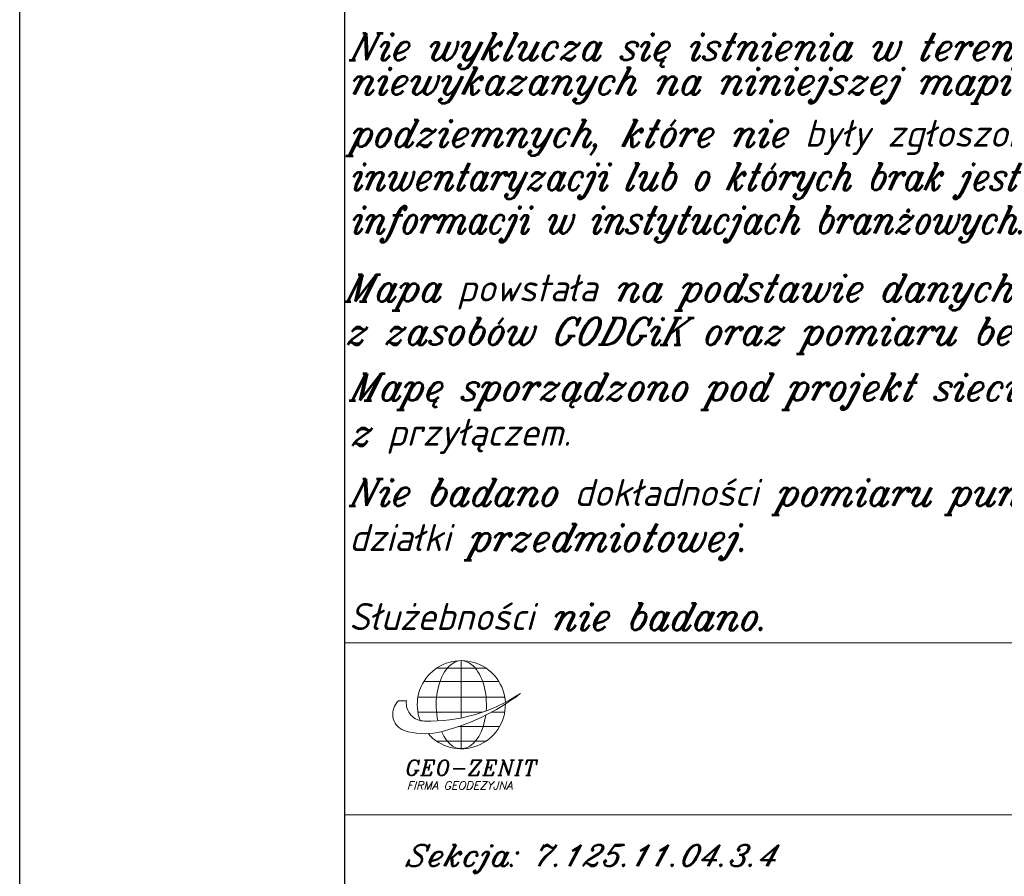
# Model space of a CAD drawing. Header units: millimetres. Extents: x -368 to -158, y 9368 to 9578.
# Tile 2 of 48: x -368 to -322, y 9438 to 9478. Entities that reach past the tile are written whole.
import ezdxf

# ---------------------------------------------------------------- set-up
doc = ezdxf.new("R2010")
doc.units = ezdxf.units.MM
doc.layers.add('-- RAMKA', color=11, linetype='Continuous')
doc.layers.add('Rakowicka 531_1 wstępna wersja$0$Warstwa 2', color=250, linetype='Continuous', lineweight=0)
doc.styles.add('Rakowicka 531_1 wstępna wersja$0$ITALIC_1250', font='ITALIC_1250.shx', dxfattribs={"oblique": 15})
doc.styles.add('Rakowicka 531_1 wstępna wersja$0$Style-ITALIC_1250_1', font='ITALIC_1250.shx')
doc.styles.add('Rakowicka 531_1 wstępna wersja$0$STYLE1', font='STANDARD.shx')

# ---------------------------------------------------------------- blocks, each defined once
blk = doc.blocks.new('*U978')
at = {"layer": 'Rakowicka 531_1 wstępna wersja$0$Warstwa 2', "color": 250}
for p, q in [((0.148, 0.478), (0.148, 3.42)), ((-1.129, 3.025), (1.425, 3.025)), ((-1.782, 2.339), (2.078, 2.339)), ((-2.082, 1.54), (2.379, 1.54)), ((-3.08, 1.348), (-2.673, 1.348)), ((-2.081, 0.764), (1.216, 0.764)), ((1.684, 0.764), (2.377, 0.764)), ((0.006, 0.034), (2.113, 0.034)), ((0.148, -1.107), (0.148, 0.083)), ((-1.119, -0.719), (1.415, -0.719))]:
    blk.add_line(p, q, dxfattribs=at)
for centre, radius, start, end in [((0.148, 1.156), 2.263, 2.9647, 201.1124), ((-1.514, 8.81), 8.496, 268.4958, 303.512), ((-3.595, 10.596), 11.159, 283.1469, 307.3586), ((-2.415, 0.654), 0.961, 133.7925, 186.4594), ((-1.75, 1.244), 0.928, 173.5999, 270.798), ((0.148, 1.156), 2.263, 221.0123, 0.8735), ((-2.467, 0.683), 0.913, 188.6193, 249.5479), ((-1.722, 3.291), 3.624, 252.9192, 280.5747)]:
    blk.add_arc(centre, radius, start, end, dxfattribs=at)
for start_param, end_param in [(1.429621, 5.08794), (5.369502, 7.613277)]:
    blk.add_ellipse((0.148, 1.156), major_axis=(0, -2.263), ratio=0.569404, start_param=start_param, end_param=end_param, dxfattribs=at)
at = {"layer": 'Rakowicka 531_1 wstępna wersja$0$Warstwa 2', "color": 250, "width": 9.87023, "attachment_point": 1, "style": 'Rakowicka 531_1 wstępna wersja$0$STYLE1'}
for s, insert, char_height, line_spacing_factor in [('\\FITALIC_1250;GEO-ZENIT', (-2.71, -1.687), 0.8, 0.600833), ('\\FITALIC_1250;FIRMA GEODEZYJNA', (-2.649, -2.782), 0.42, 0.601587)]:
    blk.add_mtext(s, dxfattribs=dict(at, insert=insert, char_height=char_height, line_spacing_factor=line_spacing_factor))
blk = doc.blocks.new('*U979')
at = {"layer": 'Rakowicka 531_1 wstępna wersja$0$Warstwa 2', "color": 250, "linetype": 'Continuous', "lineweight": 30, "char_height": 1.25, "attachment_point": 7, "style": 'Rakowicka 531_1 wstępna wersja$0$Style-ITALIC_1250_1'}
for s, insert, line_spacing_factor in [('\\FITALIC_1250;\\Q15;\\H1x;\\W0.92;Nie wyklucza się istnienia w terenie innych', (-17.655, 2.958), 0.6), ('\\FITALIC_1250;\\Q15;\\H1x;\\W0.92;niewykazanych na niniejszej mapie urządzeń', (-17.655, 1.375), 0.72), ('\\FITALIC_1250;\\Q15;\\H1x;\\W0.92;podziemnych, które nie były zgłoszone do', (-17.656, -1.042), 0.6), ('\\FITALIC_1250;\\Q15;\\H1x;\\W0.92;inwentaryzacji lub o których brak jest', (-17.657, -3.042), 0.6), ('\\FITALIC_1250;\\Q15;\\H1x;\\W0.92;informacji w instytucjach branżowych.', (-17.657, -5.042), 0.6)]:
    blk.add_mtext(s, dxfattribs=dict(at, insert=insert, line_spacing_factor=line_spacing_factor))
blk = doc.blocks.new('Rakowicka 531_1 wstępna wersja')
at = {"layer": 'Rakowicka 531_1 wstępna wersja$0$Warstwa 2', "color": 250, "linetype": 'Continuous', "lineweight": 0, "ltscale": 0.001}
for p, q in [((7425362.275, 5549020.043), (7425254.762, 5549020.043)), ((7425254.762, 5549020.043), (7425254.762, 5548974.922)), ((7425290.028, 5549012.089), (7425254.762, 5549012.089)), ((7425338.802, 5549012.089), (7425257.553, 5549012.089)), ((7425362.275, 5549012.089), (7425257.553, 5549012.089))]:
    blk.add_line(p, q, dxfattribs=at)
at = {"layer": 'Rakowicka 531_1 wstępna wersja$0$Warstwa 2', "color": 250, "linetype": 'Continuous', "lineweight": 30}
blk.add_blockref('*U979', (7425272.639, 5549043.59), dxfattribs=at)
at = {"layer": 'Rakowicka 531_1 wstępna wersja$0$Warstwa 2', "color": 250, "xscale": 0.9, "yscale": 0.9, "zscale": 0.9, "rotation": 359.9999999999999}
blk.add_blockref('*U978', (7425260.031, 5549016.143), dxfattribs=at)
at = {"layer": 'Rakowicka 531_1 wstępna wersja$0$Warstwa 2', "color": 250, "linetype": 'Continuous', "lineweight": 30, "char_height": 1.25, "attachment_point": 7, "style": 'Rakowicka 531_1 wstępna wersja$0$Style-ITALIC_1250_1'}
for s, insert, line_spacing_factor in [('\\FITALIC_1250;\\Q15;\\H1x;\\W0.92;Mapa powstała na podstawie danych numerycznych', (7425254.766, 5549035.402), 0.72), ('\\FITALIC_1250;\\Q15;\\H1x;\\W0.92;z zasobów GODGiK oraz pomiaru bezpośredniego.', (7425254.766, 5549033.398), 0.72), ('\\FITALIC_1250;\\Q15;\\H1x;\\W0.92;Służebności nie badano.', (7425254.981, 5549020.632), 0.60048)]:
    blk.add_mtext(s, dxfattribs=dict(at, insert=insert, line_spacing_factor=line_spacing_factor))
at = {"layer": 'Rakowicka 531_1 wstępna wersja$0$Warstwa 2', "color": 250, "linetype": 'Continuous', "lineweight": 30}
for s, insert, char_height, attachment_point, style in [('\\FITALIC_1250;\\Q15;\\H1x;\\W0.92;Mapę sporządzono pod projekt sieci ciepłowniczej \\Pz przyłączem.', (7425254.981, 5549028.772), 1.25, 7, 'Rakowicka 531_1 wstępna wersja$0$Style-ITALIC_1250_1'), ('\\FITALIC_1250;\\Q15;\\H1x;\\W0.92;Nie badano dokładności pomiaru punktów granicznych \\Pdziałki przedmiotowej.', (7425254.981, 5549023.867), 1.25, 7, 'Rakowicka 531_1 wstępna wersja$0$Style-ITALIC_1250_1'), ('\\FITALIC_1250;\\Q15;Sekcja: 7.125.11.04.3.4\\P', (7425257.545, 5549010.711), 0.99, 1, 'Rakowicka 531_1 wstępna wersja$0$ITALIC_1250')]:
    blk.add_mtext(s, dxfattribs=dict(at, insert=insert, char_height=char_height, attachment_point=attachment_point, style=style))
blk = doc.blocks.new('*U585')
at = {"layer": '-- RAMKA', "color": 50}
blk.add_lwpolyline([(0, 4200), (4200, 4200), (4200, 0), (0, 0)], close=True, dxfattribs=at)
at = {"layer": '-- RAMKA', "color": 11}
blk.add_lwpolyline([(300, 69.39), (4130, 69.39), (4130, 4130), (300, 4130)], close=True, dxfattribs=at)

msp = doc.modelspace()

# ---------------------------------------------------------------- block references
at = {"layer": '-- RAMKA', "xscale": 0.05, "yscale": 0.05, "zscale": 0.05}
msp.add_blockref('*U585', (-367.869, 9367.729), dxfattribs=at)
at = {"layer": '-- RAMKA'}
msp.add_blockref('Rakowicka 531_1 wstępna wersja', (-7425607.631, -5539570.812), dxfattribs=at)

doc.saveas('drawing.dxf')
